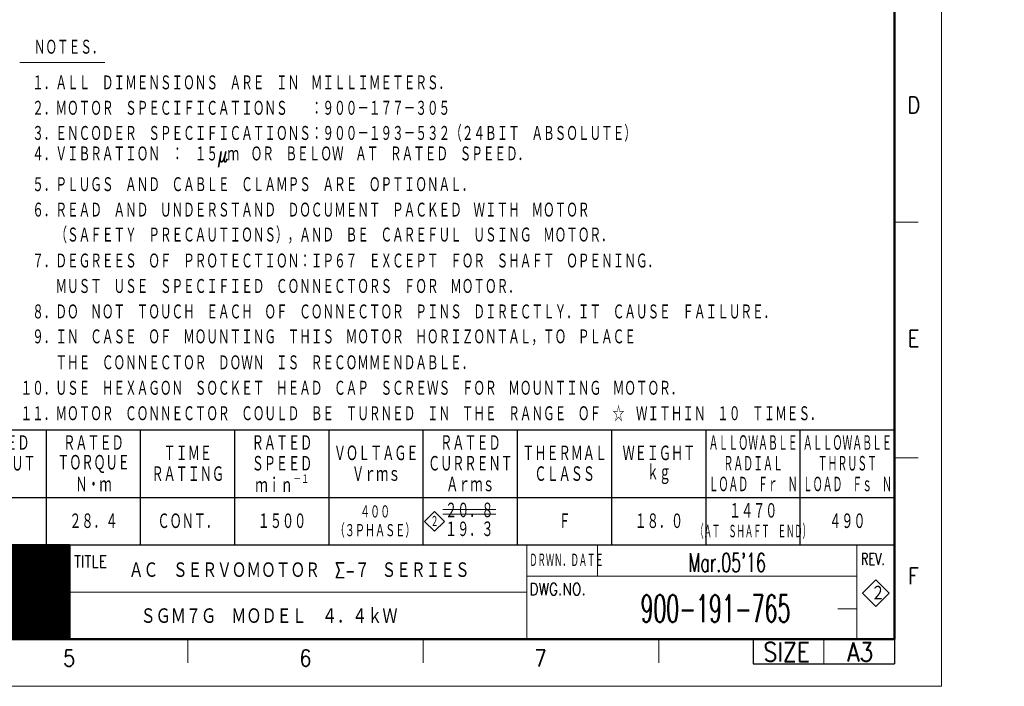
# Model space of a CAD drawing. Header units: millimetres. Extents: x 0 to 1300, y 0 to 891.
# Tile 110 of 124: x 673 to 1300, y 0 to 424. Entities that reach past the tile are written whole.
import ezdxf

# ---------------------------------------------------------------- set-up
doc = ezdxf.new("R2010")
doc.units = ezdxf.units.MM
doc.header["$LTSCALE"] = 0.54643
doc.layers.add('NoLayerName_001', color=7, linetype='Continuous')
doc.styles.get("Standard").update_dxf_attribs({"font": 'txt', "bigfont": 'extfont2'})

# ---------------------------------------------------------------- blocks, each defined once
blk = doc.blocks.new('JZB_0004')
at = {"layer": 'NoLayerName_001', "color": 3, "lineweight": 13}
for s, insert, char_height, attachment_point in [("\\A1;\\W0.6136;Mar.05'16", (237.32, 14.64), 4, 5), ('\\A1;\\W0.5625;H.KATO', (84.82, 14.64), 3.27, 5), ('\\A1;\\W0.8099;ＡＣ\u3000ＳＥＲＶＯＭＯＴＯＲ\u3000Σ-７ ＳＥＲＩＥＳ', (110.32, 13.01), 3.5, 4), ('\\A1;\\W0.5714;T.HIROSE', (84.82, 8.14), 3.27, 5), ('\\A1;\\W0.8333;２', (269.32, 8.14), 3.27, 5), ('\\A1;\\W0.5500;900-191-765', (234.82, 4.89), 5.82, 5), ('\\A1;\\W0.8333;ＳＧＭ７Ｇ\u3000ＭＯＤＥＬ\u3000４．４ｋＷ', (140.07, 3.26), 3.5, 5), ('\\A1;\\W0.6000;K.AOKI', (84.82, 1.64), 3.27, 5)]:
    blk.add_mtext(s, dxfattribs=dict(at, insert=insert, char_height=char_height, attachment_point=attachment_point))
blk = doc.blocks.new('JZB_0010')
at = {"layer": 'NoLayerName_001', "color": 7, "linetype": 'Continuous', "lineweight": 13}
for p, q in [((2.12, 4.24), (0, 2.12)), ((4.24, 2.12), (2.12, 4.24)), ((0, 2.12), (2.12, 0)), ((2.12, 0), (4.24, 2.12))]:
    blk.add_line(p, q, dxfattribs=at)
at = {"layer": 'NoLayerName_001', "color": 3, "lineweight": 13, "insert": (2.13, 2.12), "char_height": 2.4, "attachment_point": 5}
blk.add_mtext('\\A1;\\W0.5000;２', dxfattribs=at)
blk = doc.blocks.new('*X113')
at = {"color": 7, "linetype": 'Continuous', "lineweight": 13}
for p, q in [((0, 19.8), (40, 19.8)), ((0, 19.65), (40, 19.65)), ((0, 19.5), (40, 19.5)), ((0, 19.35), (40, 19.35)), ((0, 19.2), (40, 19.2)), ((0, 19.05), (40, 19.05)), ((0, 18.9), (40, 18.9)), ((0, 18.75), (40, 18.75)), ((0, 18.6), (40, 18.6)), ((0, 18.45), (40, 18.45)), ((0, 18.3), (40, 18.3)), ((0, 18.15), (40, 18.15)), ((0, 18), (40, 18)), ((0, 17.85), (40, 17.85)), ((0, 17.7), (40, 17.7)), ((0, 17.55), (40, 17.55)), ((0, 17.4), (40, 17.4)), ((0, 17.25), (40, 17.25)), ((0, 17.1), (40, 17.1)), ((0, 16.95), (40, 16.95)), ((0, 16.8), (40, 16.8)), ((0, 16.65), (40, 16.65)), ((0, 16.5), (40, 16.5)), ((0, 16.35), (40, 16.35)), ((0, 16.2), (40, 16.2)), ((0, 16.05), (40, 16.05)), ((0, 15.9), (40, 15.9)), ((0, 15.75), (40, 15.75)), ((0, 15.6), (40, 15.6)), ((0, 15.45), (40, 15.45)), ((0, 15.3), (40, 15.3)), ((0, 15.15), (40, 15.15)), ((0, 15), (40, 15)), ((0, 14.85), (40, 14.85)), ((0, 14.7), (40, 14.7)), ((0, 14.55), (40, 14.55)), ((0, 14.4), (40, 14.4)), ((0, 14.25), (40, 14.25)), ((0, 14.1), (40, 14.1)), ((0, 13.95), (40, 13.95)), ((0, 13.8), (40, 13.8)), ((0, 13.65), (40, 13.65)), ((0, 13.5), (40, 13.5)), ((0, 13.35), (40, 13.35)), ((0, 13.2), (40, 13.2)), ((0, 13.05), (40, 13.05)), ((0, 12.9), (40, 12.9)), ((0, 12.75), (40, 12.75)), ((0, 12.6), (40, 12.6)), ((0, 12.45), (40, 12.45)), ((0, 12.3), (40, 12.3)), ((0, 12.15), (40, 12.15)), ((0, 12), (40, 12)), ((0, 11.85), (40, 11.85)), ((0, 11.7), (40, 11.7)), ((0, 11.55), (40, 11.55)), ((0, 11.4), (40, 11.4)), ((0, 11.25), (40, 11.25)), ((0, 11.1), (40, 11.1)), ((0, 10.95), (40, 10.95)), ((0, 10.8), (40, 10.8)), ((0, 10.65), (40, 10.65)), ((0, 10.5), (40, 10.5)), ((0, 10.35), (40, 10.35)), ((0, 10.2), (40, 10.2)), ((0, 10.05), (40, 10.05)), ((0, 9.9), (40, 9.9)), ((0, 9.75), (40, 9.75)), ((0, 9.6), (40, 9.6)), ((0, 9.45), (40, 9.45)), ((0, 9.3), (40, 9.3)), ((0, 9.15), (40, 9.15)), ((0, 9), (40, 9)), ((0, 8.85), (40, 8.85)), ((0, 8.7), (40, 8.7)), ((0, 8.55), (40, 8.55)), ((0, 8.4), (40, 8.4)), ((0, 8.25), (40, 8.25)), ((0, 8.1), (40, 8.1)), ((0, 7.95), (40, 7.95)), ((0, 7.8), (40, 7.8)), ((0, 7.65), (40, 7.65)), ((0, 7.5), (40, 7.5)), ((0, 7.35), (40, 7.35)), ((0, 7.2), (40, 7.2)), ((0, 7.05), (40, 7.05)), ((0, 6.9), (40, 6.9)), ((0, 6.75), (40, 6.75)), ((0, 6.6), (40, 6.6)), ((0, 6.45), (40, 6.45)), ((0, 6.3), (40, 6.3)), ((0, 6.15), (40, 6.15)), ((0, 6), (40, 6)), ((0, 5.85), (40, 5.85)), ((0, 5.7), (40, 5.7)), ((0, 5.55), (40, 5.55)), ((0, 5.4), (40, 5.4)), ((0, 5.25), (40, 5.25)), ((0, 5.1), (40, 5.1)), ((0, 4.95), (40, 4.95)), ((0, 4.8), (40, 4.8)), ((0, 4.65), (40, 4.65)), ((0, 4.5), (40, 4.5)), ((0, 4.35), (40, 4.35)), ((0, 4.2), (40, 4.2)), ((0, 4.05), (40, 4.05)), ((0, 3.9), (40, 3.9)), ((0, 3.75), (40, 3.75)), ((0, 3.6), (40, 3.6)), ((0, 3.45), (40, 3.45)), ((0, 3.3), (40, 3.3)), ((0, 3.15), (40, 3.15)), ((0, 3), (40, 3)), ((0, 2.85), (40, 2.85)), ((0, 2.7), (40, 2.7)), ((0, 2.55), (40, 2.55)), ((0, 2.4), (40, 2.4)), ((0, 2.25), (40, 2.25)), ((0, 2.1), (40, 2.1)), ((0, 1.95), (40, 1.95)), ((0, 1.8), (40, 1.8)), ((0, 1.65), (40, 1.65)), ((0, 1.5), (40, 1.5)), ((0, 1.35), (40, 1.35)), ((0, 1.2), (40, 1.2)), ((0, 1.05), (40, 1.05)), ((0, 0.9), (40, 0.9)), ((0, 0.75), (40, 0.75)), ((0, 0.6), (40, 0.6)), ((0, 0.45), (40, 0.45)), ((0, 0.3), (40, 0.3)), ((0, 0.15), (40, 0.15)), ((0, 0), (40, 0))]:
    blk.add_line(p, q, dxfattribs=at)
blk = doc.blocks.new('JZB_0011')
at = {"layer": 'NoLayerName_001', "color": 7, "linetype": 'Continuous', "lineweight": 25}
for p, q in [((210, 20), (170, 20)), ((210, 20), (210, 0)), ((170, 0), (210, 0))]:
    blk.add_line(p, q, dxfattribs=at)
blk.add_blockref('*X113', (170, 0.05))

msp = doc.modelspace()

# ---------------------------------------------------------------- linework, layer by layer
at = {"layer": 'NoLayerName_001', "color": 7, "linetype": 'Continuous', "lineweight": 13}
for p, q in [((1260, 0), (1260, 891)), ((1041, 69.9999), (1041, 90)), ((1218.1349, 67.855), (1209.6497, 59.3697)), ((1226.6202, 59.3697), (1218.1349, 67.855)), ((1209.6497, 59.3697), (1218.1349, 50.8844)), ((1218.1349, 50.8844), (1226.6202, 59.3697)), ((1185, 30), (1185, 14.3697)), ((1260, 0), (0, 0))]:
    msp.add_line(p, q, dxfattribs=at)
at = {"layer": 'NoLayerName_001', "color": 7, "linetype": 'Continuous', "lineweight": 50}
for p, q in [((1230, 861), (1230, 30)), ((1230, 30), (75, 30))]:
    msp.add_line(p, q, dxfattribs=at)
at = {"layer": 'NoLayerName_001', "color": 4, "linetype": 'Continuous', "lineweight": 13}
for p, q in [((673.1, 397.0001), (727.1, 397.0001)), ((976.0772, 112.625), (942.4772, 112.625)), ((976.0772, 109.625), (942.4772, 109.625))]:
    msp.add_line(p, q, dxfattribs=at)
at = {"layer": 'NoLayerName_001', "color": 2, "linetype": 'Continuous', "lineweight": 13}
for p, q in [((1230, 295.5), (1245, 295.5)), ((1245, 145.5), (1230, 145.5)), ((705, 30), (705, 90)), ((996, 90), (996, 30)), ((1206, 30), (1206, 90)), ((1206, 89.3697), (1206, 30)), ((705, 69.9999), (585, 69.9999)), ((996, 69.9999), (1206, 69.9999)), ((996, 60), (705, 60)), ((705, 50.0063), (585, 50.0063)), ((1206, 49.3698), (1194, 49.3698)), ((780, 30), (780, 15)), ((930, 30), (930, 15)), ((1080, 30), (1080, 15))]:
    msp.add_line(p, q, dxfattribs=at)
at = {"layer": 'NoLayerName_001', "color": 7, "linetype": 'Continuous', "lineweight": 25}
for p, q in [((495, 163.2), (1230, 163.2)), ((690, 90), (690, 163.2)), ((750, 90), (750, 163.2)), ((810, 90), (810, 163.2)), ((870, 90), (870, 163.2)), ((930, 90), (930, 163.2)), ((990, 90), (990, 163.2)), ((1050, 90), (1050, 163.2)), ((1110, 90), (1110, 163.2)), ((1170, 90), (1170, 163.2)), ((1230, 90), (1230, 163.2)), ((1230, 120), (495, 120)), ((75, 90), (1230, 90)), ((495, 90), (1230, 90)), ((1140, 30), (1140, 14.3697)), ((1230, 30), (1230, 15)), ((1230, 29.3697), (1230, 14.3697)), ((1230, 29.3697), (1230, 14.3697)), ((1140, 14.3697), (1230, 14.3697))]:
    msp.add_line(p, q, dxfattribs=at)

# ---------------------------------------------------------------- block references
at = {"layer": 'NoLayerName_001', "xscale": 3, "yscale": 3, "zscale": 3}
for name, p in [('JZB_0010', (930.75, 98.636)), ('JZB_0011', (75, 30)), ('JZB_0004', (411.5475, 34.845))]:
    msp.add_blockref(name, p, dxfattribs=at)

# ---------------------------------------------------------------- texts
at = {"layer": 'NoLayerName_001', "color": 7, "lineweight": 13}
for s, insert, char_height, attachment_point in [('\\A1;\\W0.6667;ＮＯＴＥＳ．', (704.18, 406.7201), 10.08, 5), ('\\A1;\\W0.6667;\u3000１．ＡＬＬ\u3000ＤＩＭＥＮＳＩＯＮＳ\u3000ＡＲＥ\u3000ＩＮ\u3000ＭＩＬＬＩＭＥＴＥＲＳ．', (673.58, 379.0001), 10.08, 7), ('\\A1;\\W0.6667;\u3000２．ＭＯＴＯＲ\u3000ＳＰＥＣＩＦＩＣＡＴＩＯＮＳ\u3000\u3000：９００－１７７－３０５', (673.58, 362.8001), 10.08, 7), ('\\A1;\\W0.6667;\u3000３．ＥＮＣＯＤＥＲ\u3000ＳＰＥＣＩＦＩＣＡＴＩＯＮＳ：９００－１９３－５３２（２４ＢＩＴ\u3000ＡＢＳＯＬＵＴＥ）', (673.58, 346.6001), 10.08, 7), ('\\A1;\\W0.6667;\u3000４．ＶＩＢＲＡＴＩＯＮ\u3000：\u3000１５μｍ\u3000ＯＲ\u3000ＢＥＬＯＷ\u3000ＡＴ\u3000ＲＡＴＥＤ\u3000ＳＰＥＥＤ．', (673.58, 330.4001), 10.08, 7), ('\\A1;\\W0.6667;\u3000５．ＰＬＵＧＳ\u3000ＡＮＤ\u3000ＣＡＢＬＥ\u3000ＣＬＡＭＰＳ\u3000ＡＲＥ\u3000ＯＰＴＩＯＮＡＬ．', (673.58, 314.2001), 10.08, 7), ('\\A1;\\W0.6667;\u3000６．ＲＥＡＤ\u3000ＡＮＤ\u3000ＵＮＤＥＲＳＴＡＮＤ\u3000ＤＯＣＵＭＥＮＴ\u3000ＰＡＣＫＥＤ\u3000ＷＩＴＨ\u3000ＭＯＴＯＲ', (673.58, 298.0001), 10.08, 7), ('\\A1;\\W0.6667;\u3000\u3000\u3000（ＳＡＦＥＴＹ\u3000ＰＲＥＣＡＵＴＩＯＮＳ），ＡＮＤ\u3000ＢＥ\u3000ＣＡＲＥＦＵＬ\u3000ＵＳＩＮＧ\u3000ＭＯＴＯＲ．', (673.58, 281.8001), 10.08, 7), ('\\A1;\\W0.6667;\u3000７．ＤＥＧＲＥＥＳ\u3000ＯＦ\u3000ＰＲＯＴＥＣＴＩＯＮ：ＩＰ６７\u3000ＥＸＣＥＰＴ\u3000ＦＯＲ\u3000ＳＨＡＦＴ\u3000ＯＰＥＮＩＮＧ．', (673.58, 265.6001), 10.08, 7), ('\\A1;\\W0.6667;\u3000\u3000\u3000ＭＵＳＴ\u3000ＵＳＥ\u3000ＳＰＥＣＩＦＩＥＤ\u3000ＣＯＮＮＥＣＴＯＲＳ\u3000ＦＯＲ\u3000ＭＯＴＯＲ．', (673.58, 249.4001), 10.08, 7), ('\\A1;\\W0.6667;\u3000８．ＤＯ\u3000ＮＯＴ\u3000ＴＯＵＣＨ\u3000ＥＡＣＨ\u3000ＯＦ\u3000ＣＯＮＮＥＣＴＯＲ\u3000ＰＩＮＳ\u3000ＤＩＲＥＣＴＬＹ．ＩＴ\u3000ＣＡＵＳＥ\u3000ＦＡＩＬＵＲＥ．', (673.58, 233.2001), 10.08, 7), ('\\A1;\\W0.6667;\u3000９．ＩＮ\u3000ＣＡＳＥ\u3000ＯＦ\u3000ＭＯＵＮＴＩＮＧ\u3000ＴＨＩＳ\u3000ＭＯＴＯＲ\u3000ＨＯＲＩＺＯＮＴＡＬ，ＴＯ\u3000ＰＬＡＣＥ', (673.58, 217.0001), 10.08, 7), ('\\A1;\\W0.6667;\u3000\u3000\u3000ＴＨＥ\u3000ＣＯＮＮＥＣＴＯＲ\u3000ＤＯＷＮ\u3000ＩＳ\u3000ＲＥＣＯＭＭＥＮＤＡＢＬＥ．', (673.58, 200.8001), 10.08, 7), ('\\A1;\\W0.6667;１０．ＵＳＥ\u3000ＨＥＸＡＧＯＮ\u3000ＳＯＣＫＥＴ\u3000ＨＥＡＤ\u3000ＣＡＰ\u3000ＳＣＲＥＷＳ\u3000ＦＯＲ\u3000ＭＯＵＮＴＩＮＧ\u3000ＭＯＴＯＲ．', (673.58, 184.6001), 10.08, 7), ('\\A1;\\W0.6667;１１．ＭＯＴＯＲ\u3000ＣＯＮＮＥＣＴＯＲ\u3000ＣＯＵＬＤ\u3000ＢＥ\u3000ＴＵＲＮＥＤ\u3000ＩＮ\u3000ＴＨＥ\u3000ＲＡＮＧＥ\u3000ＯＦ\u3000☆\u3000ＷＩＴＨＩＮ\u3000１０\u3000ＴＩＭＥＳ．', (673.58, 168.4001), 10.08, 7), ('\\A1;\\W0.6667;ＲＡＴＥＤ', (660, 154.8), 10.5, 5), ('\\A1;\\W0.6667;ＲＡＴＥＤ', (720, 154.8), 10.5, 5), ('\\A1;\\W0.6667;ＲＡＴＥＤ', (840, 154.8), 10.5, 5), ('\\A1;\\W0.6667;ＲＡＴＥＤ', (960, 154.8), 10.5, 5), ('\\A1;\\W0.5000;ＡＬＬＯＷＡＢＬＥ', (1140, 154.8), 10.5, 5), ('\\A1;\\W0.5000;ＡＬＬＯＷＡＢＬＥ', (1200, 154.8), 10.5, 5), ('\\A1;\\W0.6667;ＴＩＭＥ', (780, 148.2), 10.5, 5), ('\\A1;\\W0.6667;ＶＯＬＴＡＧＥ', (900, 148.2), 10.5, 5), ('\\A1;\\W0.6667;ＴＨＥＲＭＡＬ', (1020, 148.2), 10.5, 5), ('\\A1;\\W0.6667;ＷＥＩＧＨＴ', (1080, 148.2), 10.5, 5), ('\\A1;\\W0.6667;ＯＵＴＰＵＴ', (660, 141.6), 10.5, 5), ('\\A1;\\W0.6667;ＴＯＲＱＵＥ', (720, 141.6), 10.5, 5), ('\\A1;\\W0.6667;ＳＰＥＥＤ', (840, 141.6), 10.5, 5), ('\\A1;\\W0.6667;ＣＵＲＲＥＮＴ', (960, 141.6), 10.5, 5), ('\\A1;\\W0.5000;ＲＡＤＩＡＬ', (1140, 141.6), 10.5, 5), ('\\A1;\\W0.5000;ＴＨＲＵＳＴ', (1200, 141.6), 10.5, 5), ('\\A1;\\W0.6667;ＲＡＴＩＮＧ', (780, 135), 10.5, 5), ('\\A1;\\W0.6667;Ｖｒｍｓ', (900, 135), 10.5, 5), ('\\A1;\\W0.6667;ＣＬＡＳＳ', (1020, 135), 10.5, 5), ('\\A1;\\W0.6667;ｋｇ', (1080, 135), 10.5, 5), ('\\A1;\\W0.6667;Ｎ・ｍ', (720, 128.4), 10.5, 5), ('\\A1;\\W0.6957;ｍｉｎ{\\A1;\\H0.50x;\\S－１^ ;}', (840.1375, 128.4), 10.5, 5), ('\\A1;\\W0.6667;Ａｒｍｓ', (960, 128.4), 10.5, 5), ('\\A1;\\W0.5000;ＬＯＡＤ\u3000Ｆｒ\u3000Ｎ', (1140, 128.4), 10.5, 5), ('\\A1;\\W0.5000;ＬＯＡＤ\u3000Ｆｓ\u3000Ｎ', (1200, 128.4), 10.5, 5), ('\\A1;\\W0.6667;４００', (899.2772, 111), 8.75, 5), ('\\A1;\\W0.6667;２０．８', (959.2772, 111.875), 10.5, 5), ('\\A1;\\W0.6667;１４７０', (1140, 111.6), 10.5, 5), ('\\A1;\\W0.6667;２８．４', (720, 105), 10.5, 5), ('\\A1;\\W0.6667;ＣＯＮＴ．', (780, 105), 10.5, 5), ('\\A1;\\W0.6667;１５００', (840, 105), 10.5, 5), ('\\A1;\\W0.6667;Ｆ', (1020, 105), 10.5, 5), ('\\A1;\\W0.6667;１８．０', (1080, 105), 10.5, 5), ('\\A1;\\W0.6667;４９０', (1200, 105), 10.5, 5), ('\\A1;\\W0.6667;（３ＰＨＡＳＥ）', (899.2772, 99), 8.75, 5), ('\\A1;\\W0.6667;１９．３', (959.2772, 99.875), 10.5, 5), ('\\A1;\\W0.4167;（ＡＴ\u3000ＳＨＡＦＴ\u3000ＥＮＤ）', (1140, 98.4), 9, 5), ('\\A1;\\W0.8600;DWG.NO.', (997.5251, 58.0745), 7.5, 7)]:
    msp.add_mtext(s, dxfattribs=dict(at, insert=insert, char_height=char_height, attachment_point=attachment_point))
at = {"layer": 'NoLayerName_001', "color": 2, "lineweight": 13}
for s, insert, char_height, attachment_point in [('\\A1;\\W0.8600;D', (1238.3329, 364.7108), 10.5, 7), ('\\A1;\\W0.8600;E', (1238.4546, 216.165), 10.5, 7), ('\\A1;\\W0.8600;TITLE', (707.5242, 75.6987), 7.5, 7), ('\\A1;\\W0.4167;ＤＲＷＮ．ＤＡＴＥ', (997.5251, 75.6755), 9, 7), ('\\A1;\\W0.7000;REV.', (1208.6516, 77.3244), 7.5, 7), ('\\A1;\\W0.8600;F', (1238.5673, 64.993), 10.5, 7), ('\\A1;\\W0.8600;SIZE', (1161.3887, 15.8697), 12, 8), ('\\A1;\\W0.8600;A3', (1208.1848, 15.8697), 12, 8), ('\\A1;\\W0.8600;5', (700.6628, 12.6782), 10.5, 7), ('\\A1;\\W0.8600;6', (851.044, 12.694), 10.5, 7), ('\\A1;\\W0.8600;7', (1000.7743, 12.694), 10.5, 7)]:
    msp.add_mtext(s, dxfattribs=dict(at, insert=insert, char_height=char_height, attachment_point=attachment_point))

doc.saveas('drawing.dxf')
